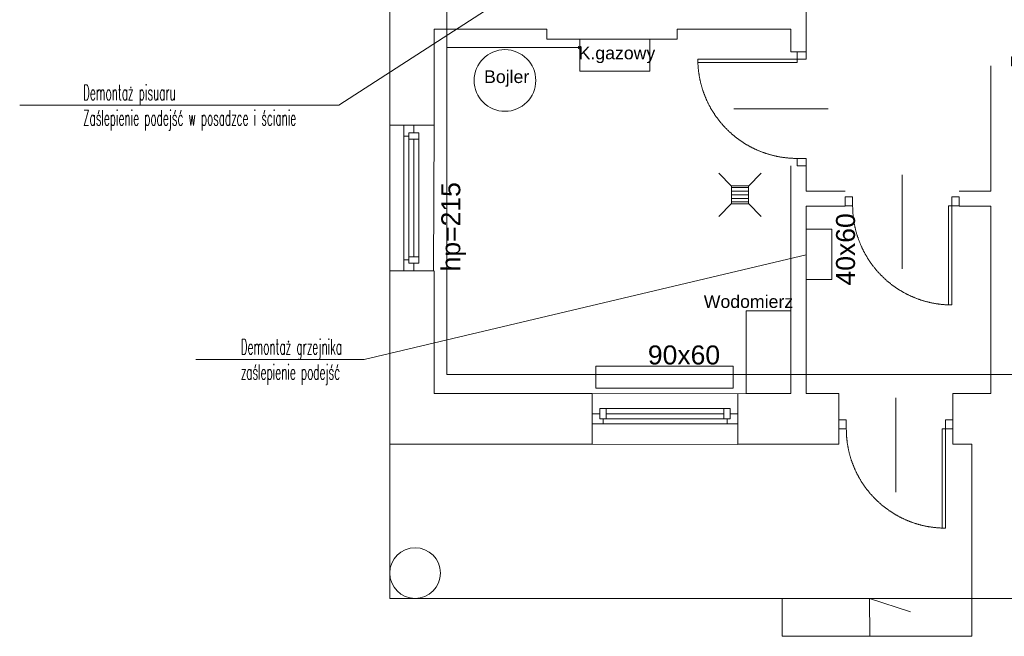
# Model space of a CAD drawing. Header units: millimetres. Extents: x -55054 to 44305, y -132338 to 49528.
# Tile 64 of 72: x 24193 to 31974, y -40568 to -35694. Entities that reach past the tile are written whole.
import ezdxf
from ezdxf import colors
from ezdxf.entities.mleader import LeaderData, LeaderLine
from ezdxf.enums import TextEntityAlignment as Align
from ezdxf.math import Vec2, Vec3

# ---------------------------------------------------------------- set-up
doc = ezdxf.new("R2010")
doc.units = ezdxf.units.MM
doc.header["$LTSCALE"] = 100
doc.linetypes.add('Kosów OSP 27-03-2026_xref$0$DASHED', pattern=[0.75, 0.5, -0.25])
for name, color, linetype, lineweight in [('.WK_WODA_OPIS', 7, 'Continuous', 13), ('.XREF', 251, 'Continuous', 5), ('A_meble łazienka i kuchnia', 6, 'Continuous', 20), ('Kosów OSP 27-03-2026_xref$0$A_drzwi', 8, 'Continuous', 5), ('Kosów OSP 27-03-2026_xref$0$A_meble', 8, 'Continuous', 5), ('Kosów OSP 27-03-2026_xref$0$A_meble łaz kuch', 8, 'Continuous', 5), ('Kosów OSP 27-03-2026_xref$0$A_meble łazienka i kuchnia', 8, 'Continuous', 5), ('Kosów OSP 27-03-2026_xref$0$A_okno', 8, 'Continuous', 5), ('Kosów OSP 27-03-2026_xref$0$A_opis pom', 8, 'Continuous', 5), ('Kosów OSP 27-03-2026_xref$0$A_opis stolarki', 8, 'Continuous', 5), ('Kosów OSP 27-03-2026_xref$0$A_SC_MUROWANA_DZIAŁOWA', 8, 'Continuous', 5), ('Kosów OSP 27-03-2026_xref$0$A_schody', 8, 'Continuous', 5), ('Kosów OSP 27-03-2026_xref$0$A_scianazew', 8, 'Continuous', 5), ('Kosów OSP 27-03-2026_xref$0$GEB-BEZUG', 8, 'Continuous', 5), ('Kosów OSP 27-03-2026_xref$0$z ks opis', 8, 'Continuous', 5)]:
    doc.layers.add(name, color=color, linetype=linetype, lineweight=lineweight)
doc.styles.add('Kosów OSP 27-03-2026_xref$0$dar-styl', font='arial.ttf')
doc.styles.add('Kosów OSP 27-03-2026_xref$0$Standard', font='arial.ttf')
doc.styles.add('WYMIARY', font='romans.shx', dxfattribs={"width": 0.7})

# ---------------------------------------------------------------- blocks, each defined once
blk = doc.blocks.new('*U164')
at = {"color": 0}
for p, q in [((-28.55, -91.5), (-28.55, -94.5)), ((-28.55, -91.5), (59.45, -91.5)), ((-28.55, -94.5), (59.45, -94.5)), ((59.45, -94.5), (59.45, -91.5))]:
    blk.add_line(p, q, dxfattribs=at)
for points in [[(-36.55, -6.5), (-36.55, 0), (-28.55, 0), (-28.55, -6.5)], [(-36.55, -101), (-36.55, -94.5), (-28.55, -94.5), (-28.55, -101)]]:
    blk.add_lwpolyline(points, close=True, dxfattribs=at)
at = {"color": 0, "linetype": 'Kosów OSP 27-03-2026_xref$0$DASHED', "ltscale": 15}
blk.add_arc((-28.55, -94.5), 88, 1.95364, 90, dxfattribs=at)
at = {"layer": 'Kosów OSP 27-03-2026_xref$0$A_opis stolarki'}
blk.add_line((-56.09, -50.5), (27.54, -50.5), dxfattribs=at)
at = {"layer": 'Kosów OSP 27-03-2026_xref$0$A_opis stolarki', "ltscale": 0.5, "style": 'Kosów OSP 27-03-2026_xref$0$dar-styl', "text_generation_flag": 2}
blk.add_attdef('ODPORNOŚĆ_OGNIOWA', text='', height=15, rotation=85.93674, dxfattribs=at).set_placement((-55.81, -47.55), align=Align.TOP_CENTER)
at = {"layer": 'Kosów OSP 27-03-2026_xref$0$A_opis stolarki', "ltscale": 0.5, "style": 'Kosów OSP 27-03-2026_xref$0$dar-styl'}
blk.add_attdef('SYMBOL_DRZWI1', text='', height=14, dxfattribs=at).set_placement((-16.77, -50.5), align=Align.BOTTOM_CENTER)
blk.add_attdef('SYMBOL_DRZWI2', text='', height=14, dxfattribs=at).set_placement((-16.77, -53.5), align=Align.TOP_CENTER)
blk = doc.blocks.new('*U163')
for p, q in [((0, -91.5), (-88, -91.5)), ((-88, -94.5), (-88, -91.5)), ((0, -94.5), (-88, -94.5)), ((0, -91.5), (0, -94.5))]:
    blk.add_line(p, q)
for points in [[(8, -6.5), (8, 0), (0, 0), (0, -6.5)], [(8, -101), (8, -94.5), (0, -94.5), (0, -101)]]:
    blk.add_lwpolyline(points, close=True)
at = {"linetype": 'Kosów OSP 27-03-2026_xref$0$DASHED', "ltscale": 15}
blk.add_arc((0, -94.5), 88, 90, 178.04636, dxfattribs=at)
at = {"layer": 'Kosów OSP 27-03-2026_xref$0$A_opis stolarki'}
blk.add_line((-56.09, -50.5), (27.54, -50.5), dxfattribs=at)
at = {"layer": 'Kosów OSP 27-03-2026_xref$0$A_opis stolarki', "ltscale": 0.5, "style": 'Kosów OSP 27-03-2026_xref$0$dar-styl'}
blk.add_attdef('ODPORNOŚĆ_OGNIOWA', text='', height=15, rotation=94.06326, dxfattribs=at).set_placement((-95.88, -56.3), align=Align.TOP_CENTER)
blk.add_attdef('SYMBOL_DRZWI1', text='', height=14, dxfattribs=at).set_placement((-16.77, -50.5), align=Align.BOTTOM_CENTER)
blk.add_attdef('SYMBOL_DRZWI2', text='', height=14, dxfattribs=at).set_placement((-16.77, -53.5), align=Align.TOP_CENTER)
blk = doc.blocks.new('*U167')
at = {"color": 0}
for p, q in [((0, -6.5), (-88, -6.5)), ((-88, -6.5), (-88, -9.5)), ((0, -9.5), (0, -6.5)), ((0, -9.5), (-88, -9.5))]:
    blk.add_line(p, q, dxfattribs=at)
for points in [[(8, 0), (8, -6.5), (0, -6.5), (0, 0)], [(8, -94.5), (8, -101), (0, -101), (0, -94.5)]]:
    blk.add_lwpolyline(points, close=True, dxfattribs=at)
at = {"color": 0, "linetype": 'Kosów OSP 27-03-2026_xref$0$DASHED', "ltscale": 15}
blk.add_arc((0, -6.5), 88, 181.95364, 270, dxfattribs=at)
at = {"layer": 'Kosów OSP 27-03-2026_xref$0$A_opis stolarki'}
blk.add_line((-56.09, -50.5), (27.54, -50.5), dxfattribs=at)
at = {"layer": 'Kosów OSP 27-03-2026_xref$0$A_opis stolarki', "ltscale": 0.5, "style": 'Kosów OSP 27-03-2026_xref$0$dar-styl'}
blk.add_attdef('ODPORNOŚĆ_OGNIOWA', text='', height=15, rotation=90, dxfattribs=at).set_placement((-55.91, -50.5), align=Align.TOP_CENTER)
blk.add_attdef('SYMBOL_DRZWI1', text='', height=14, dxfattribs=at).set_placement((-16.77, -50.5), align=Align.BOTTOM_CENTER)
blk.add_attdef('SYMBOL_DRZWI2', text='', height=14, dxfattribs=at).set_placement((-16.77, -53.5), align=Align.TOP_CENTER)
blk = doc.blocks.new('Kosów OSP 27-03-2026_xref')
at = {"layer": 'Kosów OSP 27-03-2026_xref$0$z ks opis'}
h = blk.add_hatch(dxfattribs=at)
h.set_pattern_fill('JIS_WOOD', color=256, scale=4, angle=135)
h.set_pattern_definition([(180, (3182.0678, 2486.465), (-3e-16, -2.828427), [])])
h.paths.add_polyline_path([(5422.02, 105.88), (5422.02, 120.29), (5435.43, 120.29), (5435.43, 119.99), (5435.43, 106.18), (5435.43, 105.88)])
at = {"linetype": 'Kosów OSP 27-03-2026_xref$0$DASHED', "ltscale": 50}
for points in [[(5187.03, 168.08), (5152.03, 168.08), (5152.03, 53.08), (5186.61, 53.08)], [(5312.03, -43.92), (5312.04, -83.92), (5427.04, -84.35), (5427.04, -44.35)]]:
    blk.add_lwpolyline(points, close=True, dxfattribs=at)
at = {"layer": 'Kosów OSP 27-03-2026_xref$0$A_meble'}
for points in [[(5302.32, 236.08), (5357.44, 236.08), (5357.44, 210.81), (5302.32, 210.81)], [(5433.58, 21.3), (5469.01, 21.3), (5469.01, -43.88), (5433.58, -43.88)]]:
    blk.add_lwpolyline(points, close=True, dxfattribs=at)
blk.add_circle((5243.02, 203.48), 24.38, dxfattribs=at)
at = {"layer": 'Kosów OSP 27-03-2026_xref$0$A_meble łaz kuch'}
blk.add_lwpolyline([(5314.96, -22.46), (5423.5, -22.46), (5423.5, -39.88), (5314.96, -39.88)], close=True, dxfattribs=at)
at = {"layer": 'Kosów OSP 27-03-2026_xref$0$A_meble łazienka i kuchnia'}
for p, q in [((5481.16, 46.05), (5481.16, 86.05)), ((5481.16, 86.05), (5501.48, 86.05)), ((5501.48, 86.05), (5501.48, 46.05)), ((5501.48, 46.05), (5481.03, 46.05))]:
    blk.add_line(p, q, dxfattribs=at)
at = {"layer": 'Kosów OSP 27-03-2026_xref$0$A_okno'}
for p, q in [((5163.03, 159.58, 0), (5163.03, 168.08, 0)), ((5171.03, 168.08, 0), (5171.03, 162.08, 0)), ((5167.03, 159.58, 0), (5163.03, 159.58, 0)), ((5163.03, 110.58, -0.02), (5163.03, 159.58, 0)), ((5167.03, 162.08, 0), (5175.03, 162.08, 0)), ((5167.03, 157.08, 0), (5167.03, 162.08, 0)), ((5171.03, 162.08, 0), (5167.03, 162.08, 0)), ((5167.03, 162.08, 0), (5167.03, 110.58, -0.02)), ((5170.53, 157.08, 0), (5167.03, 157.08, 0)), ((5175.03, 157.08, 0), (5167.03, 157.08, 0)), ((5171.03, 157.08, 0), (5171.03, 110.58, -0.02)), ((5175.03, 157.08, 0), (5171.53, 157.08, 0)), ((5175.03, 110.58, -0.02), (5175.03, 162.08, 0)), ((5175.03, 162.08, 0), (5175.03, 157.08, 0)), ((5163.03, 53.08, -0.05), (5163.03, 110.58, -0.02)), ((5167.03, 110.58, -0.02), (5167.03, 59.08, -0.04)), ((5171.03, 110.58, -0.02), (5171.03, 64.08, -0.04)), ((5175.03, 59.08, -0.05), (5175.03, 110.58, -0.02)), ((5167.03, 64.08, -0.04), (5175.03, 64.08, -0.04)), ((5167.03, 61.58, -0.04), (5163.03, 61.58, -0.04)), ((5175.03, 59.08, -0.04), (5167.03, 59.08, -0.04)), ((5171.03, 53.08, -0.04), (5171.03, 59.08, -0.04)), ((5312.03, -59.92, 0), (5318.03, -59.92, 0)), ((5369.54, -55.92, -0.02), (5318.03, -55.92, 0)), ((5318.03, -63.92, 0), (5318.03, -55.92, 0)), ((5318.03, -55.92, 0), (5323.03, -55.92, 0)), ((5318.03, -59.92, 0), (5318.03, -63.92, 0)), ((5323.03, -55.92, 0), (5323.03, -59.42, 0)), ((5323.03, -55.92, 0), (5323.03, -63.92, 0)), ((5323.03, -59.92, 0), (5369.54, -59.92, -0.02)), ((5323.03, -60.42, 0), (5323.03, -63.92, 0)), ((5421.04, -55.92, -0.05), (5369.54, -55.92, -0.02)), ((5369.54, -59.92, -0.02), (5416.04, -59.92, -0.04)), ((5416.04, -63.92, -0.04), (5416.04, -55.92, -0.04)), ((5421.04, -55.92, -0.04), (5421.04, -63.92, -0.04)), ((5427.04, -59.92, -0.04), (5421.04, -59.92, -0.04)), ((5320.53, -67.92, 0), (5312.03, -67.92, 0)), ((5323.03, -63.92, 0), (5318.03, -63.92, 0)), ((5318.03, -63.92, 0), (5369.54, -63.92, -0.02)), ((5320.53, -63.92, 0), (5320.53, -67.92, 0)), ((5369.54, -67.92, -0.02), (5320.53, -67.92, 0)), ((5369.54, -63.92, -0.02), (5421.04, -63.92, -0.04)), ((5427.04, -67.92, -0.05), (5369.54, -67.92, -0.02)), ((5418.54, -63.92, -0.04), (5418.54, -67.92, -0.04))]:
    blk.add_line(p, q, dxfattribs=at)
at = {"layer": 'Kosów OSP 27-03-2026_xref$0$A_SC_MUROWANA_DZIAŁOWA'}
for p, q in [((5276.03, 244.08), (5276.03, 236.08)), ((5379.03, 244.08), (5379.03, 236.08)), ((5379.03, 236.08), (5276.03, 236.08))]:
    blk.add_line(p, q, dxfattribs=at)
for points in [[(5481.03, 226.08), (5481.03, 399.08)], [(5187.03, 244.08), (5276.03, 244.08)], [(5379.03, 244.08), (5469.03, 244.08)], [(5469.03, 226.08), (5469.03, 244.08)], [(5469.03, 226.08), (5481.03, 226.08)], [(5627.03, 116.08), (5627.03, 215.08)], [(5469.03, -43.92), (5469.03, 136.08)], [(5481.03, 116.08), (5481.03, 136.08)], [(5481.03, 116.08), (5512.03, 116.08)], [(5602.03, 116.08), (5627.03, 116.08)], [(5481.03, -43.92), (5481.03, 104.08)], [(5481.03, 104.08), (5512.03, 104.08)], [(5602.03, 104.08), (5627.03, 104.08)], [(5627.03, -43.92), (5627.03, 104.08)]]:
    blk.add_lwpolyline(points, dxfattribs=at)
at = {"layer": 'Kosów OSP 27-03-2026_xref$0$A_schody'}
for p, q in [((5152.03, -83.92), (5152.03, -205.92)), ((5612.03, -205.92), (5152.03, -205.92)), ((5462.03, -235.92), (5462.03, -205.92)), ((5531.29, -235.85), (5531.04, -206.1)), ((5531.04, -206.1), (5563.52, -216.66)), ((5612.03, -235.92), (5612.03, -205.92)), ((5612.03, -235.92), (5462.03, -235.92))]:
    blk.add_line(p, q, dxfattribs=at)
at = {"layer": 'Kosów OSP 27-03-2026_xref$0$A_scianazew'}
for p, q in [((5152.03, 338.08), (5152.03, 168.08)), ((5152.03, 53.08), (5152.03, -83.92)), ((5192.03, -43.92), (5187.03, -43.92)), ((5427.04, -44.35), (5469.03, -43.92)), ((5152.03, -83.92), (5152.03, -83.92)), ((5152.03, -83.92), (5312.03, -83.92))]:
    blk.add_line(p, q, dxfattribs=at)
for points in [[(5187.03, 244.08), (5187.03, 168.08)], [(5187.03, 53.08), (5187.03, -43.92)], [(5192.03, -43.92), (5312.03, -43.92)], [(5481.03, -43.92), (5507.03, -43.92)], [(5507.03, -83.92), (5507.03, -43.92)], [(5597.03, -43.92), (5627.03, -43.92)], [(5597.03, -83.92), (5597.03, -43.92)], [(5427.04, -83.92), (5507.03, -83.92)], [(5597.03, -83.92), (5612.03, -83.92), (5612.03, -205.92), (5823.03, -205.92)]]:
    blk.add_lwpolyline(points, dxfattribs=at)
blk.add_circle((5172.03, -185.92), 20, dxfattribs=at)
at = {"layer": 'Kosów OSP 27-03-2026_xref$0$GEB-BEZUG'}
blk.add_line((5197.37, 229.51), (5302.14, 229.51), dxfattribs=at)
blk.add_lwpolyline([(6046.59, -205.03), (6046.59, -158.97), (5659.52, -158.97), (5659.52, -28.86), (5197.12, -28.86), (5197.12, 785.47)], dxfattribs=at)
blk.add_ellipse((5302.14, 229.51), major_axis=(-1.23, 0), ratio=0.972647, dxfattribs=at)
at = {"layer": 'Kosów OSP 27-03-2026_xref$0$z ks opis'}
for p, q in [((5412.02, 130.29), (5422.02, 119.99)), ((5435.43, 119.99), (5445.43, 130.29)), ((5412.02, 95.88), (5422.02, 106.18)), ((5435.43, 106.18), (5445.43, 95.88))]:
    blk.add_line(p, q, dxfattribs=at)
blk.add_lwpolyline([(5435.43, 105.88), (5422.02, 105.88), (5422.02, 120.29), (5435.43, 120.29)], close=True, dxfattribs=at)
at = {"layer": 'Kosów OSP 27-03-2026_xref$0$A_drzwi'}
for name, p, xscale, yscale, zscale, rotation in [('*U167', (5652.03, 215.08), 1.08910891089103, 1.08910891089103, 1.08910891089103, 180), ('*U164', (5448.46, 136.08), 0.8910891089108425, 0.8910891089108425, 0.8910891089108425, 180), ('*U163', (5512.03, 104.47), 0.8910891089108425, 0.8910891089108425, 0.8910891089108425, 89.99999999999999), ('*U163', (5507.03, -71.98), 0.8910891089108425, 0.8910891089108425, 0.8910891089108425, 89.99999999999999)]:
    blk.add_blockref(name, p, dxfattribs=dict(at, xscale=xscale, yscale=yscale, zscale=zscale, rotation=rotation))
at = {"layer": 'Kosów OSP 27-03-2026_xref$0$A_opis pom', "width": 119.0753, "attachment_point": 1, "style": 'Kosów OSP 27-03-2026_xref$0$Standard'}
for s, insert, char_height in [('K.gazowy', (5301.25, 230.21, 0.09), 10), ('Bojler', (5226.52, 211.48, 0.09), 10), ('Wodomierz', (5400.15, 33.7, 0.09), 10), ('90x60', (5355.98, -5.99, 0.09), 15)]:
    blk.add_mtext(s, dxfattribs=dict(at, insert=insert, char_height=char_height))
at = {"layer": 'Kosów OSP 27-03-2026_xref$0$A_opis pom', "char_height": 15, "width": 119.0753, "attachment_point": 1, "rotation": 90, "style": 'Kosów OSP 27-03-2026_xref$0$Standard'}
for s, insert in [('hp=215', (5192.72, 52.59, 0.09)), ('40x60', (5504.68, 41.42, 0.09))]:
    blk.add_mtext(s, dxfattribs=dict(at, insert=insert))
blk = doc.blocks.new('_None')

msp = doc.modelspace()

# ---------------------------------------------------------------- linework, layer by layer
at = {"layer": 'A_meble łazienka i kuchnia'}
for p, q in [((30409.2, -37748.6, -141.5), (30409.2, -37348.6, -141.5)), ((30409.2, -37348.6, -141.5), (30612.4, -37348.6, -141.5)), ((30612.4, -37348.6, -141.5), (30612.4, -37748.6, -141.5)), ((30612.4, -37748.6, -141.5), (30407.9, -37748.6, -141.5))]:
    msp.add_line(p, q, dxfattribs=at)

# ---------------------------------------------------------------- block references
at = {"layer": '.XREF', "xscale": 10, "yscale": 10, "zscale": 10}
msp.add_blockref('Kosów OSP 27-03-2026_xref', (-24402.4, -38209.1, -141.5), dxfattribs=at)

# ---------------------------------------------------------------- next in the draw order: leaders
at = {"layer": '.WK_WODA_OPIS'}
ml = msp.add_multileader_mtext('Standard', dxfattribs=at)
ml.set_content('\\W0.5;Demontaż miski ustępowej\\PZaślepienie podejść w posadzce i ścianie\\P', color=256, style='WYMIARY')
ml.set_leader_properties(linetype='ByLayer', lineweight=-1)
ml.set_arrow_properties(name='NONE')
ml.build(insert=Vec2(0, 0))
ml.multileader.update_dxf_attribs({"text_left_attachment_type": 6, "text_right_attachment_type": 6, "dogleg_length": 86.4, "arrow_head_size": 40})
ctx = ml.context
ctx.base_point, ctx.char_height, ctx.arrow_head_size, ctx.landing_gap_size, ctx.plane_origin = Vec3(24683.9, -34930.4, 3799.8), 120, 40, 10, Vec3(-6985179.9, 52145303, 3799.8)
ctx.left_attachment, ctx.right_attachment = 6, 6
notes = []
notes.append((ctx, [(0, (1, 1, 0), (26715.9, -34930.4, 3799.8), (-1, 0), 86.4, [(0, [(30177.1, -34847.5, 3799.8)], 0, [])])]))
ctx.mtext.insert, ctx.mtext.line_spacing_style = Vec3(24693.9, -34770.4, 3799.8), 2
ctx.mtext.has_bg_fill, ctx.mtext.bg_color, ctx.mtext.bg_scale_factor, ctx.mtext.bg_transparency, ctx.mtext.use_window_bg_color = 1, -1027028792, 1.5, 0, 1
for ctx, leaders in notes:
    for number, flags, end, landing, length, lines in leaders:
        leader = LeaderData()
        leader.index, (leader.has_last_leader_line, leader.has_dogleg_vector, leader.attachment_direction) = number, flags
        leader.last_leader_point, leader.dogleg_vector, leader.dogleg_length = Vec3(end), Vec3(landing), length
        for number, points, colour, breaks in lines:
            line = LeaderLine()
            line.index, line.vertices, line.color, line.breaks = number, Vec3.list(points), colors.encode_raw_color(colour), breaks
            leader.lines.append(line)
        ctx.leaders.append(leader)

# ---------------------------------------------------------------- next in the draw order: leaders
ml = msp.add_multileader_mtext('Standard', dxfattribs=at)
ml.set_content('\\W0.5;Demontaż pisuaru\\PZaślepienie podejść w posadzce i ścianie\\P', color=256, style='WYMIARY')
ml.set_leader_properties(linetype='ByLayer', lineweight=-1)
ml.set_arrow_properties(name='NONE')
ml.build(insert=Vec2(0, 0))
ml.multileader.update_dxf_attribs({"text_left_attachment_type": 6, "text_right_attachment_type": 6, "dogleg_length": 86.4, "arrow_head_size": 40})
ctx = ml.context
ctx.base_point, ctx.char_height, ctx.arrow_head_size, ctx.landing_gap_size, ctx.plane_origin = Vec3(24683.9, -36369.3, 3799.8), 120, 40, 10, Vec3(-6985179.9, 52143944.1, 3799.8)
ctx.left_attachment, ctx.right_attachment = 6, 6
notes = []
notes.append((ctx, [(0, (1, 1, 0), (26715.9, -36369.3, 3799.8), (-1, 0), 86.4, [(0, [(27991.5, -35543.5, 3799.8)], 0, [])])]))
ctx.mtext.insert, ctx.mtext.line_spacing_style = Vec3(24693.9, -36209.3, 3799.8), 2
ctx.mtext.has_bg_fill, ctx.mtext.bg_color, ctx.mtext.bg_scale_factor, ctx.mtext.bg_transparency, ctx.mtext.use_window_bg_color = 1, -1027028792, 1.5, 0, 1
for ctx, leaders in notes:
    for number, flags, end, landing, length, lines in leaders:
        leader = LeaderData()
        leader.index, (leader.has_last_leader_line, leader.has_dogleg_vector, leader.attachment_direction) = number, flags
        leader.last_leader_point, leader.dogleg_vector, leader.dogleg_length = Vec3(end), Vec3(landing), length
        for number, points, colour, breaks in lines:
            line = LeaderLine()
            line.index, line.vertices, line.color, line.breaks = number, Vec3.list(points), colors.encode_raw_color(colour), breaks
            leader.lines.append(line)
        ctx.leaders.append(leader)

# ---------------------------------------------------------------- next in the draw order: leaders
ml = msp.add_multileader_mtext('Standard', dxfattribs=at)
ml.set_content('\\W0.5;Demontaż grzejnika\\Pzaślepienie podejść', color=256, style='WYMIARY')
ml.set_leader_properties(linetype='ByLayer', lineweight=-1)
ml.set_arrow_properties(name='NONE')
ml.build(insert=Vec2(0, 0))
ml.multileader.update_dxf_attribs({"text_left_attachment_type": 6, "text_right_attachment_type": 6, "dogleg_length": 86.4, "arrow_head_size": 40})
ctx = ml.context
ctx.base_point, ctx.char_height, ctx.arrow_head_size, ctx.landing_gap_size, ctx.plane_origin = Vec3(25930.1, -38379.3, 3799.8), 120, 40, 10, Vec3(-6984979.3, 52141934.1, 3799.8)
ctx.left_attachment, ctx.right_attachment = 6, 6
notes = []
notes.append((ctx, [(0, (1, 1, 0), (26916.5, -38379.3, 3799.8), (-1, 0), 86.4, [(0, [(30407.9, -37553.5, 3799.8)], 0, [])])]))
ctx.mtext.insert, ctx.mtext.line_spacing_style = Vec3(25940.1, -38219.3, 3799.8), 2
ctx.mtext.has_bg_fill, ctx.mtext.bg_color, ctx.mtext.bg_scale_factor, ctx.mtext.bg_transparency, ctx.mtext.use_window_bg_color = 1, -1027028792, 1.5, 0, 1
for ctx, leaders in notes:
    for number, flags, end, landing, length, lines in leaders:
        leader = LeaderData()
        leader.index, (leader.has_last_leader_line, leader.has_dogleg_vector, leader.attachment_direction) = number, flags
        leader.last_leader_point, leader.dogleg_vector, leader.dogleg_length = Vec3(end), Vec3(landing), length
        for number, points, colour, breaks in lines:
            line = LeaderLine()
            line.index, line.vertices, line.color, line.breaks = number, Vec3.list(points), colors.encode_raw_color(colour), breaks
            leader.lines.append(line)
        ctx.leaders.append(leader)

doc.saveas('drawing.dxf')
